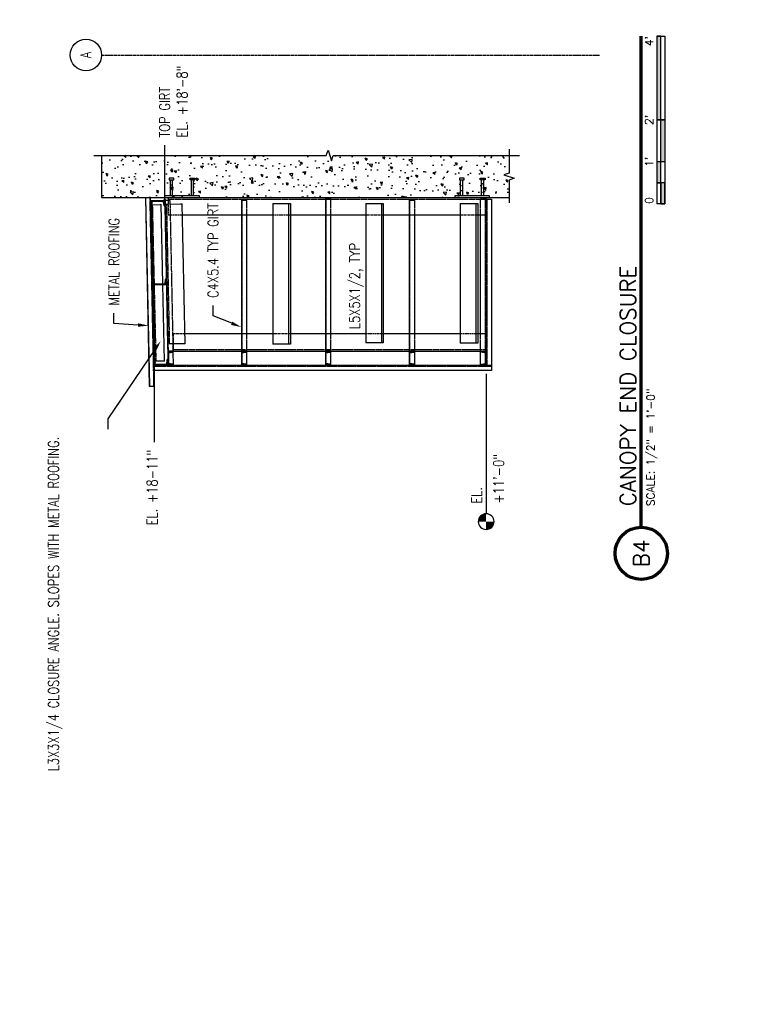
# Model space of a CAD drawing. Header units: inches. Extents: x -16710 to 18720, y -1252 to 1160.
# Tile 18 of 35: x 3749 to 3956, y 3 to 285. Entities that reach past the tile are written whole.
import ezdxf
from ezdxf import colors
from ezdxf.entities.mleader import LeaderData, LeaderLine
from ezdxf.enums import TextEntityAlignment as Align
from ezdxf.math import Vec2, Vec3

# ---------------------------------------------------------------- set-up
doc = ezdxf.new("R2010")
doc.units = ezdxf.units.IN
doc.header["$MEASUREMENT"] = 0
for name, pattern in [('014200-907 MS2 Medium Dash', [0.109898, 0.068898, -0.041]), ('CENTER2', [1.125, 0.75, -0.125, 0.125, -0.125]), ('Dash', [0.25, 0.125, -0.125]), ('Dash - 1_16_', [0.1875, 0.125, -0.0625]), ('Hidden 3_32_', [0.140625, 0.09375, -0.046875])]:
    doc.linetypes.add(name, pattern=pattern)
doc.layers.get('0').update_dxf_attribs({"color": 243})
for name, color, linetype in [('A-FLOR', 5, 'Continuous'), ('A-WALL-PATT', 8, 'Continuous'), ('G-ANNO-TTLB', 7, 'Continuous'), ('S-ANNO-NOTE', 2, 'Continuous'), ('S-ANNO-SYMB', 2, 'Continuous'), ('S-BEAM', 3, 'Continuous'), ('S-BEAM-HDLN', 1, 'Dash'), ('S-COLS', 3, 'Continuous'), ('S-COLS-HDLN', 1, 'Dash'), ('S-DETL', 90, 'Continuous'), ('S-DETL-GENF', 92, 'Continuous'), ('S-DETL-MEDM', 3, 'Continuous'), ('S-DETL-PATT', 8, 'Continuous'), ('S-DETL-THIN', 1, 'Continuous'), ('S-GRID', 1, 'CENTER2'), ('S-GRID-IDEN', 1, 'Continuous')]:
    doc.layers.add(name, color=color, linetype=linetype)
doc.layers.add('A-FLOR-OVHD', color=9, linetype='014200-907 MS2 Medium Dash', true_color=0x808080)
doc.layers.get('0').off()
doc.styles.add('Annotative', font='romans.shx', dxfattribs={"width": 0.8, "height": 0.125})
doc.styles.add('Arial', font='romans.shx', dxfattribs={"width": 0.8})
pattern_1 = [(45, (-3642.18867, 76.54292), (-0.176776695, 0.176776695), []), (45, (-3642.18867, 76.66792), (-0.176776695, 0.176776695), [])]

# ---------------------------------------------------------------- blocks, each defined once
blk = doc.blocks.new('051200_StructuralFraming-L-Angle - L5X5X1_2-1874901-CANOPY END CLOSURE')
for p, q in [((831.46, 193), (791.21, 193)), ((791.21, 192.5), (791.21, 193)), ((791.21, 189), (791.21, 192.5)), ((831.46, 193), (831.46, 192.5)), ((831.46, 192.5), (831.46, 189)), ((791.21, 188.5), (791.21, 189)), ((831.46, 189), (831.46, 188.5)), ((831.46, 188.5), (791.21, 188.5)), ((791.21, 188), (791.21, 188.5)), ((831.46, 188), (791.21, 188)), ((831.46, 188.5), (831.46, 188))]:
    blk.add_line(p, q)
blk = doc.blocks.new('051200_StructuralFraming-L-Angle - L5X5X1_2-1874904-CANOPY END CLOSURE')
for p, q in [((831.46, 139.42), (791.52, 139.42)), ((791.52, 138.92), (791.52, 139.42)), ((791.52, 135.42), (791.52, 138.92)), ((831.46, 139.42), (831.46, 138.92)), ((831.46, 138.92), (831.46, 135.42)), ((791.52, 134.92), (791.52, 135.42)), ((831.46, 135.42), (831.46, 134.92)), ((831.46, 134.92), (791.52, 134.92)), ((791.52, 134.42), (791.52, 134.92)), ((831.46, 134.42), (791.52, 134.42)), ((831.46, 134.92), (831.46, 134.42))]:
    blk.add_line(p, q)
blk = doc.blocks.new('051200_StructuralFraming-L-Angle - L5X5X1_2-1874903-CANOPY END CLOSURE')
for p, q in [((831.46, 166.42), (791.58, 166.42)), ((791.58, 165.92), (791.58, 166.42)), ((831.46, 166.42), (831.46, 165.92)), ((791.58, 162.42), (791.58, 165.92)), ((831.46, 165.92), (831.46, 162.42)), ((791.58, 161.92), (791.58, 162.42)), ((831.46, 161.92), (791.58, 161.92)), ((791.58, 161.42), (791.58, 161.92)), ((831.46, 161.42), (791.58, 161.42)), ((831.46, 162.42), (831.46, 161.92)), ((831.46, 161.92), (831.46, 161.42))]:
    blk.add_line(p, q)
blk = doc.blocks.new('051200_StructuralFraming-C-Channel - C4X5_4-1771584-CANOPY END CLOSURE')
at = {"lineweight": -3}
for p, q in [((832.24, 227.98), (830.66, 227.95)), ((830.95, 227.66), (830.95, 227.66)), ((830.96, 227.66), (832.06, 227.5)), ((832.06, 227.5), (832.12, 224.45)), ((832.32, 223.98), (832.24, 227.98)), ((832.24, 227.98), (832.24, 227.98)), ((830.74, 223.95), (832.32, 223.98)), ((832.12, 224.45), (831.03, 224.25)), ((832.32, 223.98), (832.32, 223.98))]:
    blk.add_line(p, q, dxfattribs=at)
for centre, start, end in [((830.95, 227.95), 181.19, 271.19), ((831.03, 223.95), 91.19, 181.19)]:
    blk.add_arc(centre, 0.296, start, end, dxfattribs=at)
blk = doc.blocks.new('051200_StructuralFraming-L-Angle - L5X5X1_2-1874905-CANOPY END CLOSURE')
at = {"layer": 'S-BEAM'}
for p, q in [((830.74, 223.95), (791.26, 223.13)), ((791.27, 222.63), (791.26, 223.13)), ((831.26, 223.96), (831.27, 223.46)), ((831.27, 223.46), (831.28, 222.96)), ((831.28, 222.96), (831.36, 219.46)), ((791.28, 222.13), (791.27, 222.63)), ((791.35, 218.63), (791.28, 222.13)), ((791.36, 218.13), (791.35, 218.63)), ((791.36, 218.13), (831.37, 218.96)), ((831.36, 219.46), (831.37, 218.96))]:
    blk.add_line(p, q, dxfattribs=at)
at = {"layer": 'S-BEAM', "linetype": 'Hidden 3_32_'}
blk.add_line((831.27, 223.46), (791.27, 222.63), dxfattribs=at)
at = {"layer": 'S-BEAM-HDLN'}
blk.add_line((831.26, 223.96), (830.74, 223.95), dxfattribs=at)
blk = doc.blocks.new('051200_Column-L-Angle - L5X5X1_2-1711369-CANOPY END CLOSURE')
at = {"layer": 'S-COLS'}
for p, q in [((832.21, 223), (831.28, 223)), ((832.71, 223), (832.21, 223)), ((833.21, 223), (832.71, 223)), ((828.21, 218.89), (828.21, 193)), ((828.21, 188), (828.21, 166.42)), ((828.21, 161.42), (828.21, 139.42)), ((828.21, 134.42), (828.21, 132)), ((828.71, 132), (828.21, 132)), ((832.21, 132), (828.71, 132)), ((832.71, 132), (832.21, 132)), ((833.21, 132), (832.71, 132))]:
    blk.add_line(p, q, dxfattribs=at)
at = {"layer": 'S-COLS', "linetype": 'Hidden 3_32_'}
blk.add_line((832.71, 223), (832.71, 132), dxfattribs=at)
at = {"layer": 'S-COLS-HDLN'}
for p, q in [((828.21, 223), (828.21, 218.9)), ((828.71, 223), (828.21, 223)), ((831.28, 223), (828.71, 223)), ((828.21, 193), (828.21, 188.5)), ((828.21, 188.5), (828.21, 188)), ((828.21, 166.42), (828.21, 161.92)), ((828.21, 161.92), (828.21, 161.42)), ((828.21, 139.42), (828.21, 134.92)), ((828.21, 134.92), (828.21, 134.42))]:
    blk.add_line(p, q, dxfattribs=at)
blk = doc.blocks.new('051200_Column-L-Angle - L5X5X1_2-1695943-CANOPY END CLOSURE')
at = {"layer": 'S-COLS'}
for p, q in [((789.71, 221.5), (789.21, 221.5)), ((789.21, 221.42), (789.21, 202)), ((790.21, 221.5), (789.71, 221.5)), ((791.29, 221.5), (790.21, 221.5)), ((794.21, 193), (794.21, 218.19)), ((789.21, 200.42), (789.21, 178)), ((794.21, 166.42), (794.21, 188)), ((789.21, 176.42), (789.21, 154)), ((794.21, 139.42), (794.21, 161.42)), ((789.21, 152.42), (789.21, 133.58)), ((794.21, 132), (794.21, 134.42)), ((789.71, 132), (789.21, 132)), ((790.21, 132), (789.71, 132)), ((793.71, 132), (790.21, 132)), ((794.21, 132), (793.71, 132))]:
    blk.add_line(p, q, dxfattribs=at)
at = {"layer": 'S-COLS', "linetype": 'Hidden 3_32_'}
blk.add_line((789.71, 221.5), (789.71, 132), dxfattribs=at)
at = {"layer": 'S-COLS-HDLN'}
for p, q in [((793.71, 221.5), (791.29, 221.5)), ((794.21, 221.5), (793.71, 221.5)), ((794.21, 218.19), (794.21, 221.5)), ((794.21, 188.5), (794.21, 193)), ((794.21, 188), (794.21, 188.5)), ((794.21, 161.92), (794.21, 166.42)), ((794.21, 161.42), (794.21, 161.92)), ((794.21, 134.92), (794.21, 139.42)), ((794.21, 134.42), (794.21, 134.92))]:
    blk.add_line(p, q, dxfattribs=at)
blk = doc.blocks.new('051200_StructuralFraming-C-Channel - C4X5_4-V39-CANOPY END CLOSURE')
at = {"lineweight": -3}
for p, q in [((785.21, 223), (785.21, 221.42)), ((789.21, 223), (785.21, 223)), ((785.5, 221.72), (785.68, 222.82)), ((785.68, 222.82), (788.74, 222.82)), ((788.74, 222.82), (788.91, 221.72)), ((789.21, 221.42), (789.21, 223))]:
    blk.add_line(p, q, dxfattribs=at)
for centre, start, end in [((785.21, 221.72), 270, 0), ((789.21, 221.72), 180, 270)]:
    blk.add_arc(centre, 0.296, start, end, dxfattribs=at)
blk = doc.blocks.new('051200_StructuralFraming-C-Channel - C4X5_4-1771553-CANOPY END CLOSURE')
at = {"lineweight": -3}
for p, q in [((786.82, 227.04), (785.24, 227.01)), ((785.24, 227.01), (785.32, 223.01)), ((785.44, 226.55), (786.53, 226.74)), ((785.5, 223.49), (785.44, 226.55)), ((785.32, 223.01), (786.9, 223.05)), ((786.6, 223.34), (785.5, 223.49))]:
    blk.add_line(p, q, dxfattribs=at)
for centre, start, end in [((786.53, 227.04), 271.19, 1.19), ((786.61, 223.04), 1.19, 91.19)]:
    blk.add_arc(centre, 0.296, start, end, dxfattribs=at)
blk = doc.blocks.new('051200_StructuralFraming-C-Channel - C4X5_4-V40-CANOPY END CLOSURE')
at = {"lineweight": -3}
for p, q in [((809.82, 227.52), (808.24, 227.49)), ((808.24, 227.49), (808.32, 223.49)), ((808.43, 227.02), (809.53, 227.22)), ((808.49, 223.96), (808.43, 227.02)), ((808.32, 223.49), (809.9, 223.52)), ((809.6, 223.81), (808.49, 223.96))]:
    blk.add_line(p, q, dxfattribs=at)
for centre, start, end in [((809.52, 227.52), 271.19, 1.19), ((809.6, 223.52), 1.19, 91.19)]:
    blk.add_arc(centre, 0.296, start, end, dxfattribs=at)
blk = doc.blocks.new('051200_StructuralFraming-L-Angle - L3X3X1_4-1772911-CANOPY END CLOSURE')
at = {"layer": 'S-BEAM'}
for p, q in [((786.32, 226.49), (786.31, 226.72)), ((786.37, 224.24), (786.32, 226.49)), ((786.54, 226.74), (808.24, 227.24)), ((786.81, 227), (803.38, 227.38)), ((809.65, 227.27), (830.74, 227.75)), ((831.14, 227.64), (831.14, 227.51)), ((831.14, 227.51), (831.2, 225.26)), ((786.37, 223.99), (808.3, 224.49)), ((786.37, 223.99), (786.37, 224.24)), ((808.48, 224.49), (831.2, 225.01)), ((831.2, 225.26), (831.2, 225.01))]:
    blk.add_line(p, q, dxfattribs=at)
at = {"layer": 'S-BEAM', "linetype": 'Hidden 3_32_'}
for p, q in [((808.25, 226.99), (786.32, 226.49)), ((831.14, 227.51), (808.43, 226.99))]:
    blk.add_line(p, q, dxfattribs=at)
at = {"layer": 'S-BEAM-HDLN'}
for p, q in [((786.31, 226.99), (786.8, 227)), ((786.31, 226.74), (786.31, 226.99)), ((786.31, 226.74), (786.53, 226.74)), ((786.31, 226.72), (786.31, 226.74)), ((805.29, 227.42), (808.23, 227.49)), ((808.24, 227.24), (809.64, 227.27)), ((808.43, 226.99), (808.25, 226.99)), ((809.4, 227.52), (831.13, 228.01)), ((830.74, 227.75), (831.14, 227.76)), ((831.13, 228.01), (831.13, 227.95)), ((831.13, 227.95), (831.14, 227.76)), ((831.14, 227.76), (831.14, 227.64)), ((808.3, 224.49), (808.48, 224.49))]:
    blk.add_line(p, q, dxfattribs=at)
blk = doc.blocks.new('Break Line - Break Line-2029257-CANOPY END CLOSURE')
at = {"layer": 'S-DETL-MEDM'}
for p, q in [((839.71, 126.96), (838.71, 123.96)), ((840.21, 125.46), (839.71, 126.96)), ((838.21, 125.46), (831.71, 125.46)), ((838.71, 123.96), (838.21, 125.46)), ((847.08, 125.46), (840.21, 125.46))]:
    blk.add_line(p, q, dxfattribs=at)
blk = doc.blocks.new('*U153')
at = {"linetype": 'Continuous', "lineweight": 70}
blk.add_line((1.125, 0.625), (6.981, 0.625), dxfattribs=at)
at = {"lineweight": 70}
blk.add_circle((0.812, 0.625), 0.312, dxfattribs=at)
at = {"style": 'Arial'}
blk.add_attdef('DRAWING_AREA_TITLE', text='', height=0.187, dxfattribs=at).set_placement((1.374, 0.634), align=Align.BOTTOM_LEFT)
blk.add_attdef('X#', text='', height=0.187, dxfattribs=at).set_placement((0.812, 0.625), align=Align.MIDDLE_CENTER)
blk.add_attdef('SCALE:', text='', height=0.0938, dxfattribs=at).set_placement((1.374, 0.561), align=Align.TOP_LEFT)
blk = doc.blocks.new('*U158')
for points in [[(-2, -0.281), (-1.75, -0.281), (-1.75, -0.234), (-2, -0.234)], [(-1.75, -0.234), (-1.5, -0.234), (-1.5, -0.187), (-1.75, -0.187)], [(-1.5, -0.234), (-1, -0.234), (-1, -0.281), (-1.5, -0.281)], [(-1, -0.234), (0, -0.234), (0, -0.187), (-1, -0.187)]]:
    blk.add_hatch(color=256).paths.add_polyline_path(points)
for p, q in [((0, -0.187), (-2, -0.187)), ((-2, -0.281), (-2, -0.187)), ((-2, -0.234), (0, -0.234)), ((-1.75, -0.281), (-1.75, -0.187)), ((-1.5, -0.281), (-1.5, -0.187)), ((-1, -0.281), (-1, -0.188)), ((0, -0.187), (0, -0.281)), ((0, -0.281), (-2, -0.281))]:
    blk.add_line(p, q)
at = {"flags": 128}
for points in [[(-2, -0.281), (-1.75, -0.281), (-1.75, -0.234), (-2, -0.234), (-2, -0.281)], [(-1.75, -0.234), (-1.5, -0.234), (-1.5, -0.187), (-1.75, -0.187), (-1.75, -0.234)], [(-1.5, -0.234), (-1, -0.234), (-1, -0.281), (-1.5, -0.281), (-1.5, -0.234)], [(-1, -0.234), (0, -0.234), (0, -0.187), (-1, -0.187), (-1, -0.234)]]:
    blk.add_lwpolyline(points, close=True, dxfattribs=at)
at = {"style": 'Arial'}
blk.add_text('0', height=0.0937, dxfattribs=at).set_placement((-2, -0.094), align=Align.MIDDLE_LEFT)
for s, p in [("1'", (-1.5, -0.094)), ("2'", (-1, -0.094))]:
    blk.add_text(s, height=0.0937, dxfattribs=at).set_placement(p, align=Align.MIDDLE_CENTER)
blk.add_text("4'", height=0.0937, dxfattribs=at).set_placement((0, -0.094), align=Align.MIDDLE_RIGHT)
blk = doc.blocks.new('_Dot')
at = {"color": 0, "linetype": 'ByBlock', "lineweight": -2}
blk.add_line((-0.5, 0), (-1, 0), dxfattribs=at)
at = {"color": 0, "linetype": 'ByBlock', "const_width": 0.5}
blk.add_lwpolyline([(-0.25, 0, 1), (0.25, 0, 1)], format="xyb", close=True, dxfattribs=at)
blk = doc.blocks.new('Level Circle AEC')
at = {"layer": 'S-ANNO-SYMB', "lineweight": -3}
h = blk.add_hatch(color=256, dxfattribs=at)
edge = h.paths.add_edge_path()
edge.add_line((373.71, 0), (367.71, 0))
edge.add_arc((373.71, 0), 6, 90, 180, ccw=False)
edge.add_line((373.71, 6), (373.71, 0))
h = blk.add_hatch(color=256, dxfattribs=at)
edge = h.paths.add_edge_path()
edge.add_line((373.71, -6), (373.71, 0))
edge.add_line((373.71, 0), (379.71, 0))
edge.add_arc((373.71, 0), 6, 270, 360, ccw=False)
blk.add_circle((373.71, 0), 6, dxfattribs=at)
blk = doc.blocks.new('051200_StructuralFraming-C-Channel - C4X5_4-V15-DOOR RAIL SUPPORT 2')
at = {"lineweight": -3}
for p, q in [((753.71, 202), (753.71, 200.42)), ((757.71, 202), (753.71, 202)), ((754, 200.72), (754.18, 201.82)), ((754.18, 201.82), (757.24, 201.82)), ((757.24, 201.82), (757.41, 200.72)), ((757.71, 200.42), (757.71, 202))]:
    blk.add_line(p, q, dxfattribs=at)
for centre, start, end in [((753.71, 200.72), 270, 0), ((757.71, 200.72), 180, 270)]:
    blk.add_arc(centre, 0.296, start, end, dxfattribs=at)
blk = doc.blocks.new('B4 S507')
at = {"layer": 'A-WALL-PATT', "lineweight": -3}
h = blk.add_hatch(dxfattribs=at)
h.set_pattern_fill('AR-CONC', color=8, style=0)
h.set_pattern_definition([(50, (-2215.743, 76.543), (7.1726, -0.62752), [0.75, -8.25]), (355, (-2215.743, 76.543), (-1.387513, 7.52192), [0.6, -6.6]), (100.4514, (-2215.145, 76.4906), (5.78509, 6.8944), [0.6374, -7.01142]), (46.1842, (-2215.743, 78.543), (10.67241, -1.65519), [1.125, -12.375]), (96.6356, (-2214.854, 78.405), (9.34662, 9.74119), [0.9561, -10.51714]), (351.1842, (-2215.743, 78.543), (9.34662, 9.74119), [0.9, -9.9]), (21, (-2214.743, 78.043), (5.96907, -4.02619), [0.75, -8.25]), (326, (-2214.743, 78.043), (2.433153, 7.2515), [0.6, -6.6]), (71.4514, (-2214.2456, 77.7074), (8.402224, 3.22531), [0.6374, -7.01142]), (37.5, (-2215.743, 76.543), (0.1215986, 3.3289385), [0, -6.52, 0, -6.7, 0, -6.625]), (7.5, (-2215.743, 76.543), (2.630695, 3.944117), [0, -3.82, 0, -6.37, 0, -2.525]), (327.5, (-2217.973, 76.543), (5.338224, -0.225549), [0, -2.5, 0, -7.8, 0, -10.35]), (317.5, (-2218.973, 76.543), (5.831862, 1.00105), [0, -3.25, 0, -5.18, 0, -7.35])])
h.paths.add_polyline_path([(-1377.0371, 200.4999), (-1376.0371, 203.4999), (-1375.5371, 201.9999), (-1370.5371, 201.9999), (-1370.5371, 318.5429), (-1382.5371, 318.5429), (-1382.5371, 201.9999), (-1377.5371, 201.9999)])
at = {"layer": 'S-DETL-PATT'}
h = blk.add_hatch(dxfattribs=at)
h.set_pattern_fill('STEEL', color=256, scale=2)
h.set_pattern_definition(pattern_1)
h.paths.add_polyline_path([(-1383.5079, 304.5218), (-1385.0875, 304.489, 0.41421356), (-1384.7855, 304.1992), (-1383.6821, 304.0478), (-1383.6185, 300.9889), (-1384.7147, 300.7919, 0.41421356), (-1385.0045, 300.4898), (-1383.4248, 300.5226)])
h = blk.add_hatch(dxfattribs=at)
h.set_pattern_fill('STEEL', color=256, scale=2)
h.set_pattern_definition(pattern_1)
h.paths.add_polyline_path([(-1429.1407, 299.8781), (-1430.244, 300.0295), (-1430.3076, 303.0884), (-1429.2114, 303.2854, 0.41421356), (-1428.9216, 303.5875), (-1430.5013, 303.5547), (-1430.4182, 299.5555), (-1428.8386, 299.5883, 0.41421356)])
h = blk.add_hatch(dxfattribs=at)
h.set_pattern_fill('STEEL', color=256, scale=2)
h.set_pattern_definition(pattern_1)
h.paths.add_polyline_path([(-1406.2164, 303.7631, 0.41421356), (-1405.9266, 304.0651), (-1407.5063, 304.0323), (-1407.4232, 300.0332), (-1405.8435, 300.066, 0.41421356), (-1406.1456, 300.3558), (-1407.249, 300.5071), (-1407.3125, 303.566)])
h = blk.add_hatch(dxfattribs=at)
h.set_pattern_fill('STEEL', color=256, scale=2)
h.set_pattern_definition(pattern_1)
h.paths.add_polyline_path([(-1430.0668, 299.3589), (-1427.0073, 299.3589), (-1426.8331, 298.2589, 0.41421356), (-1426.5371, 297.9629), (-1426.5371, 299.5429), (-1430.5371, 299.5429), (-1430.5371, 297.9629, 0.41421356), (-1430.2411, 298.2589)])
h = blk.add_hatch(dxfattribs=at)
h.set_pattern_fill('STEEL', color=256, scale=2)
h.set_pattern_definition([(45, (-3452.78636, 124.54292), (-0.176776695, 0.176776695), []), (45, (-3452.78636, 124.66792), (-0.176776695, 0.176776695), [])])
h.paths.add_polyline_path([(-1430.0617, 278.3589), (-1427.0022, 278.3589), (-1426.828, 277.2589, 0.41421356), (-1426.532, 276.9629), (-1426.532, 278.5429), (-1430.532, 278.5429), (-1430.532, 276.9629, 0.41421356), (-1430.236, 277.2589)])
h = blk.add_hatch(dxfattribs=at)
h.set_pattern_fill('STEEL', color=256, scale=2)
h.set_pattern_definition([(45, (-3452.78636, 100.54292), (-0.176776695, 0.176776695), []), (45, (-3452.78636, 100.66792), (-0.176776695, 0.176776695), [])])
h.paths.add_polyline_path([(-1430.0617, 254.3589), (-1427.0022, 254.3589), (-1426.828, 253.2589, 0.41421356), (-1426.532, 252.9629), (-1426.532, 254.5429), (-1430.532, 254.5429), (-1430.532, 252.9629, 0.41421356), (-1430.236, 253.2589)])
h = blk.add_hatch(dxfattribs=at)
h.set_pattern_fill('STEEL', color=256, scale=2)
h.set_pattern_definition([(45, (-3452.78636, 76.54292), (-0.176776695, 0.176776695), []), (45, (-3452.78636, 76.66792), (-0.176776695, 0.176776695), [])])
h.paths.add_polyline_path([(-1430.0617, 230.3589), (-1427.0022, 230.3589), (-1426.828, 229.2589, 0.41421356), (-1426.532, 228.9629), (-1426.532, 230.5429), (-1430.532, 230.5429), (-1430.532, 228.9629, 0.41421356), (-1430.236, 229.2589)])
h = blk.add_hatch(dxfattribs=at)
h.set_pattern_fill('STEEL', color=256, scale=2)
h.set_pattern_definition([(45, (-3118.23627, 76.54292), (-0.176776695, 0.176776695), []), (45, (-3118.23627, 76.66792), (-0.176776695, 0.176776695), [])])
h.paths.add_polyline_path([(-1430.5371, 210.1229), (-1430.5371, 208.5429), (-1426.5371, 208.5429), (-1426.5371, 210.1229, 0.41421356), (-1426.8331, 209.8269), (-1427.0073, 208.7269), (-1430.0668, 208.7269), (-1430.2411, 209.8269, 0.41421356)])
at = {"layer": 'A-FLOR', "lineweight": -3}
for p, q in [((-1382.5371, 306.0429), (-1436.5371, 304.9212)), ((-1436.5371, 304.9212), (-1436.5371, 303.4209)), ((-1436.5371, 303.4209), (-1382.5371, 304.5426))]:
    blk.add_line(p, q, dxfattribs=at)
at = {"layer": 'A-FLOR-OVHD', "lineweight": -3}
blk.add_line((-1436.5371, 303.5709), (-1382.5371, 304.6926), dxfattribs=at)
at = {"layer": 'S-ANNO-SYMB', "lineweight": -3}
blk.add_line((-1433.0371, 208.5429), (-1473.068, 208.5429), dxfattribs=at)
at = {"layer": 'S-BEAM', "lineweight": -3}
for p, q in [((-1370.5371, 318.5429), (-1382.5371, 318.5429)), ((-1382.5371, 318.5429), (-1382.5371, 201.9999))]:
    blk.add_line(p, q, dxfattribs=at)
at = {"layer": 'S-BEAM'}
for p, q in [((-1430.539, 299.543), (-1430.5463, 299.5428)), ((-1430.539, 299.1824), (-1430.5463, 299.5428)), ((-1424.4839, 299.6656), (-1430.4452, 299.5449)), ((-1383.2877, 300.4998), (-1384.4805, 300.4757)), ((-1383.2877, 300.4998), (-1383.2683, 299.5429)), ((-1430.5143, 297.9631), (-1426.7278, 298.0398)), ((-1426.4795, 298.0449), (-1424.4511, 298.0859)), ((-1430.532, 276.9629), (-1426.5422, 276.9629)), ((-1387.539, 278.5429), (-1421.5351, 278.5429)), ((-1421.5351, 276.9629), (-1387.539, 276.9629)), ((-1387.539, 254.5429), (-1421.5351, 254.5429)), ((-1430.532, 252.9629), (-1426.5422, 252.9629)), ((-1421.5351, 252.9629), (-1387.539, 252.9629)), ((-1430.532, 228.9629), (-1426.5422, 228.9629)), ((-1387.539, 230.5429), (-1421.5351, 230.5429)), ((-1421.5351, 228.9629), (-1387.539, 228.9629)), ((-1430.532, 210.1229), (-1426.5422, 210.1229)), ((-1421.5351, 210.1229), (-1387.539, 210.1229)), ((-1421.5351, 208.5429), (-1387.539, 208.5429))]:
    blk.add_line(p, q, dxfattribs=at)
at = {"layer": 'S-BEAM', "linetype": 'Hidden 3_32_'}
for p, q in [((-1426.5371, 299.44), (-1424.4801, 299.4816)), ((-1384.4824, 300.4756), (-1424.4819, 299.6656)), ((-1424.4781, 299.4817), (-1384.4785, 300.2917)), ((-1424.4491, 298.086), (-1387.539, 298.8334)), ((-1387.5351, 298.8335), (-1384.4496, 298.896)), ((-1384.4766, 300.2917), (-1383.284, 300.3159)), ((-1384.4457, 298.896), (-1383.2557, 298.9201)), ((-1383.2683, 299.5414), (-1383.2557, 298.9201)), ((-1383.2557, 298.9201), (-1383.2575, 299.0068)), ((-1426.039, 278.5429), (-1426.5351, 278.5429)), ((-1426.5351, 278.3589), (-1426.039, 278.3589)), ((-1426.5351, 276.9629), (-1426.039, 276.9629)), ((-1421.539, 278.5429), (-1426.0351, 278.5429)), ((-1426.0351, 278.3589), (-1421.539, 278.3589)), ((-1426.0351, 276.9629), (-1421.539, 276.9629)), ((-1421.5351, 278.3589), (-1387.539, 278.3589)), ((-1383.2784, 278.5429), (-1387.5351, 278.5429)), ((-1387.5351, 278.3589), (-1383.2784, 278.3589)), ((-1387.5351, 276.9629), (-1383.2784, 276.9629)), ((-1383.2784, 278.5429), (-1383.2784, 276.9629)), ((-1383.2784, 276.9629), (-1383.2784, 277.0496)), ((-1426.039, 254.5429), (-1426.5351, 254.5429)), ((-1426.5351, 254.3589), (-1426.039, 254.3589)), ((-1421.539, 254.5429), (-1426.0351, 254.5429)), ((-1426.0351, 254.3589), (-1421.539, 254.3589)), ((-1421.5351, 254.3589), (-1387.539, 254.3589)), ((-1383.039, 254.5429), (-1387.5351, 254.5429)), ((-1387.5351, 254.3589), (-1383.039, 254.3589)), ((-1382.7762, 254.5429), (-1383.0351, 254.5429)), ((-1383.0351, 254.3589), (-1382.7762, 254.3589)), ((-1382.7762, 254.5429), (-1382.7762, 252.9629)), ((-1426.5351, 252.9629), (-1426.039, 252.9629)), ((-1426.0351, 252.9629), (-1421.539, 252.9629)), ((-1387.5351, 252.9629), (-1383.039, 252.9629)), ((-1383.0351, 252.9629), (-1382.7762, 252.9629)), ((-1382.7762, 252.9629), (-1382.7762, 253.0496)), ((-1426.039, 230.5429), (-1426.5351, 230.5429)), ((-1426.5351, 230.3589), (-1426.039, 230.3589)), ((-1426.5351, 228.9629), (-1426.039, 228.9629)), ((-1421.539, 230.5429), (-1426.0351, 230.5429)), ((-1426.0351, 230.3589), (-1421.539, 230.3589)), ((-1426.0351, 228.9629), (-1421.539, 228.9629)), ((-1421.5351, 230.3589), (-1387.539, 230.3589)), ((-1383.2844, 230.5429), (-1387.5351, 230.5429)), ((-1387.5351, 230.3589), (-1383.2844, 230.3589)), ((-1387.5351, 228.9629), (-1383.2844, 228.9629)), ((-1383.2844, 230.5429), (-1383.2844, 228.9629)), ((-1426.5351, 210.1229), (-1426.039, 210.1229)), ((-1426.5351, 208.7269), (-1426.039, 208.7269)), ((-1426.0351, 210.1229), (-1421.539, 210.1229)), ((-1426.0351, 208.7269), (-1421.539, 208.7269)), ((-1421.5351, 208.7269), (-1387.539, 208.7269)), ((-1387.5351, 210.1229), (-1383.039, 210.1229)), ((-1387.5351, 208.7269), (-1383.039, 208.7269)), ((-1383.0351, 210.1229), (-1382.8444, 210.1229)), ((-1383.0351, 208.7269), (-1382.8444, 208.7269)), ((-1382.8444, 210.0362), (-1382.8444, 210.1229)), ((-1382.8444, 210.1229), (-1382.8444, 208.5429))]:
    blk.add_line(p, q, dxfattribs=at)
at = {"layer": 'S-BEAM-HDLN'}
for p, q in [((-1430.5351, 299.359), (-1426.539, 299.4399)), ((-1430.5146, 297.9744), (-1430.5351, 298.9895)), ((-1430.5161, 298.0498), (-1430.5144, 297.9647)), ((-1430.5143, 297.9631), (-1430.5145, 297.9702)), ((-1430.5143, 297.9637), (-1430.5143, 297.9631)), ((-1426.7181, 298.04), (-1426.5389, 298.0437)), ((-1427.0053, 278.3589), (-1426.539, 278.3589)), ((-1427.0053, 254.3589), (-1426.539, 254.3589)), ((-1427.0053, 230.3589), (-1426.539, 230.3589)), ((-1427.0053, 208.7269), (-1426.539, 208.7269))]:
    blk.add_line(p, q, dxfattribs=at)
at = {"layer": 'S-DETL', "lineweight": -3}
for p, q in [((-1432.0371, 207.0429), (-1432.0371, 303.5144)), ((-1430.5371, 303.5455), (-1430.5371, 207.0429)), ((-1383.0371, 207.0429), (-1432.0371, 207.0429)), ((-1430.5371, 208.5429), (-1383.0371, 208.5429))]:
    blk.add_line(p, q, dxfattribs=at)
at = {"layer": 'S-DETL', "linetype": 'Dash - 1_16_', "lineweight": -3}
for p, q in [((-1430.8611, 303.5388), (-1430.8611, 207.0429)), ((-1430.5371, 208.2189), (-1383.0371, 208.2189))]:
    blk.add_line(p, q, dxfattribs=at)
at = {"layer": 'S-DETL-MEDM', "lineweight": -3}
for p, q in [((-1382.0371, 300.544), (-1382.5371, 300.544)), ((-1382.0371, 290.544), (-1382.0371, 300.544)), ((-1382.0371, 298.859), (-1377.5253, 298.859)), ((-1377.0528, 299.2133), (-1377.5253, 299.2133)), ((-1377.5253, 299.2133), (-1377.5253, 297.8747)), ((-1377.0528, 297.8747), (-1377.0528, 299.2133)), ((-1382.0371, 298.2291), (-1377.5253, 298.2291)), ((-1377.5253, 297.8747), (-1377.0528, 297.8747)), ((-1377.5253, 291.8747), (-1377.5253, 293.2133)), ((-1377.5253, 293.2133), (-1377.0528, 293.2133)), ((-1377.0528, 293.2133), (-1377.0528, 291.8747)), ((-1382.5371, 290.544), (-1382.0371, 290.544)), ((-1382.0371, 292.859), (-1377.5253, 292.859)), ((-1382.0371, 292.2291), (-1377.5253, 292.2291)), ((-1377.0528, 291.8747), (-1377.5253, 291.8747)), ((-1382.0371, 217.5429), (-1382.5371, 217.5429)), ((-1382.0371, 207.5429), (-1382.0371, 217.5429)), ((-1382.0371, 215.8579), (-1377.5253, 215.8579)), ((-1382.0371, 215.228), (-1377.5253, 215.228)), ((-1377.0528, 216.2122), (-1377.5253, 216.2122)), ((-1377.5253, 216.2122), (-1377.5253, 214.8736)), ((-1377.5253, 214.8736), (-1377.0528, 214.8736)), ((-1377.0528, 214.8736), (-1377.0528, 216.2122)), ((-1382.0371, 209.8579), (-1377.5253, 209.8579)), ((-1382.0371, 209.228), (-1377.5253, 209.228)), ((-1377.5253, 208.8736), (-1377.5253, 210.2122)), ((-1377.5253, 210.2122), (-1377.0528, 210.2122)), ((-1377.0528, 208.8736), (-1377.5253, 208.8736)), ((-1377.0528, 210.2122), (-1377.0528, 208.8736)), ((-1382.5371, 207.5429), (-1382.0371, 207.5429))]:
    blk.add_line(p, q, dxfattribs=at)
at = {"layer": 'S-DETL-MEDM'}
blk.add_line((-1383.0371, 208.5429), (-1383.0371, 207.0429), dxfattribs=at)
blk.add_lwpolyline([(-1370.5371, 320.745), (-1370.5371, 254.2707), (-1369.0371, 253.7707), (-1372.0371, 252.7707), (-1370.5371, 252.2707), (-1370.5371, 198.9999)], dxfattribs=at)
at = {"layer": 'S-DETL-THIN', "lineweight": -3}
blk.add_line((-1436.5371, 304.7712), (-1382.5371, 305.8929), dxfattribs=at)
at = {"layer": 'S-GRID'}
blk.add_line((-1341.7549, 318.5429), (-1341.7549, 176.1327), dxfattribs=at)
at = {"layer": 'S-GRID-IDEN'}
blk.add_circle((-1341.7549, 323.0429), 4.5, dxfattribs=at)
at = {"layer": 'S-ANNO-SYMB', "lineweight": -3}
for name, p, xscale, yscale, zscale in [('Level Circle AEC', (-1335.1779, 208.5429), -0.375, 0.375, 0.375), ('*U158', (-1336.3471, 164.1636), 24, 24, 24)]:
    blk.add_blockref(name, p, dxfattribs=dict(at, xscale=xscale, yscale=yscale, zscale=zscale))
at = {"layer": 'S-ANNO-SYMB', "lineweight": -3, "xscale": 24, "yscale": 24, "zscale": 24}
blk.add_blockref('*U153', (-1503.8949, 149.1636), dxfattribs=at).add_auto_attribs({'SCALE:': 'SCALE: 1/2" = 1\'-0"', 'DRAWING_AREA_TITLE': 'CANOPY END CLOSURE', 'X#': 'B4'})
at = {"layer": 'S-BEAM', "lineweight": -3}
for name in ['051200_StructuralFraming-L-Angle - L5X5X1_2-1874901-CANOPY END CLOSURE', '051200_StructuralFraming-L-Angle - L5X5X1_2-1874903-CANOPY END CLOSURE', '051200_StructuralFraming-L-Angle - L5X5X1_2-1874904-CANOPY END CLOSURE']:
    blk.add_blockref(name, (-2215.743, 76.5429), dxfattribs=at)
at = {"layer": 'S-BEAM-HDLN', "lineweight": -3}
for name in ['051200_StructuralFraming-L-Angle - L3X3X1_4-1772911-CANOPY END CLOSURE', '051200_StructuralFraming-L-Angle - L5X5X1_2-1874905-CANOPY END CLOSURE']:
    blk.add_blockref(name, (-2215.743, 76.5429), dxfattribs=at)
at = {"layer": 'S-COLS-HDLN', "lineweight": -3}
for name in ['051200_Column-L-Angle - L5X5X1_2-1711369-CANOPY END CLOSURE', '051200_Column-L-Angle - L5X5X1_2-1695943-CANOPY END CLOSURE']:
    blk.add_blockref(name, (-2215.743, 76.5429), dxfattribs=at)
at = {"layer": 'S-DETL-GENF', "lineweight": -3}
blk.add_blockref('Break Line - Break Line-2029257-CANOPY END CLOSURE', (-2215.743, 76.5429), dxfattribs=at)
at = {"layer": 'S-DETL-THIN', "lineweight": -3}
for name, p in [('051200_StructuralFraming-C-Channel - C4X5_4-1771584-CANOPY END CLOSURE', (-2215.743, 76.5429)), ('051200_StructuralFraming-C-Channel - C4X5_4-1771553-CANOPY END CLOSURE', (-2215.743, 76.5429)), ('051200_StructuralFraming-C-Channel - C4X5_4-V40-CANOPY END CLOSURE', (-2215.743, 76.5429)), ('051200_StructuralFraming-C-Channel - C4X5_4-V39-CANOPY END CLOSURE', (-2215.743, 76.5429)), ('051200_StructuralFraming-C-Channel - C4X5_4-V15-DOOR RAIL SUPPORT 2', (-2184.2379, 76.5429)), ('051200_StructuralFraming-C-Channel - C4X5_4-V15-DOOR RAIL SUPPORT 2', (-2184.2379, 52.5429)), ('051200_StructuralFraming-C-Channel - C4X5_4-V15-DOOR RAIL SUPPORT 2', (-2184.2379, 28.5429))]:
    blk.add_blockref(name, p, dxfattribs=at)
at = {"layer": 'S-DETL-THIN', "lineweight": -3, "xscale": -1, "rotation": 180}
blk.add_blockref('051200_StructuralFraming-C-Channel - C4X5_4-V15-DOOR RAIL SUPPORT 2', (-2184.243, 410.5429), dxfattribs=at)
at = {"layer": 'S-ANNO-NOTE', "lineweight": -3, "char_height": 3, "attachment_point": 1, "line_spacing_factor": 0.981704, "style": 'Annotative'}
for s, insert, width in [('\\pxt3.2,6.4,9.6,12.8,16,19.2,22.4,25.6,28.8,32,35.2,38.4,41.6,44.8,48,51.2,54.4,57.6,60.8,64,67.2,70.4,73.6,76.8,80,83.2,86.4,89.6,92.8,96,99.2,102.4;{L5X5X1/2, TYP}', (-1420.2282, 247.6706), 29.691137), ('\\pxt3.2,6.4,9.6,12.8,16,19.2,22.4,25.6,28.8,32,35.2,38.4,41.6,44.8,48,51.2,54.4,57.6,60.8,64,67.2,70.4,73.6,76.8,80,83.2,86.4,89.6,92.8,96,99.2,102.4;{EL.}', (-1470.165, 212.7643), 5.548346), ('\\pxt3.2,6.4,9.6,12.8,16,19.2,22.4,25.6,28.8,32,35.2,38.4,41.6,44.8,48,51.2,54.4,57.6,60.8,64,67.2,70.4,73.6,76.8,80,83.2,86.4,89.6,92.8,96,99.2,102.4;+11\'-0"', (-1470.165, 206.4701), 16.40315)]:
    blk.add_mtext(s, dxfattribs=dict(at, insert=insert, width=width))
at = {"layer": 'S-GRID-IDEN', "insert": (-1341.7549, 323.0429), "char_height": 3, "width": 3.07136, "attachment_point": 5, "style": 'Annotative'}
blk.add_mtext('A', dxfattribs=at)
at = {"layer": 'S-ANNO-NOTE', "lineweight": -3}
ml = blk.add_multileader_mtext('Standard', dxfattribs=at)
ml.set_content('\\A1;L3X3X1/4 CLOSURE ANGLE. SLOPES WITH METAL ROOFING.', color=256, style='Annotative')
ml.set_leader_properties(color=1, linetype='ByLayer', lineweight=-1)
ml.build(insert=Vec2(0, 0))
ml.multileader.update_dxf_attribs({"text_right_attachment_type": 3, "dogleg_length": 0.125, "arrow_head_size": 3, "scale": 24})
ctx = ml.context
ctx.base_point, ctx.scale, ctx.char_height, ctx.arrow_head_size, ctx.landing_gap_size, ctx.plane_origin = Vec3(-1483.2481, 332.2998), 24, 3, 3, 2.16, Vec3(-1344.0375, 305.0956)
ctx.right_attachment, ctx.text_align_type = 3, 2
notes = []
notes.append((ctx, [(0, (1, 1, 0), (-1445.8709, 316.7284), (-1, 0), 3, [(0, [(-1423.6071, 301.6239)], 0, [])])]))
ctx.mtext.insert, ctx.mtext.width, ctx.mtext.alignment, ctx.mtext.flow_direction = Vec3(-1451.0309, 333.7998), 32.92579, 3, 5
ml = blk.add_multileader_mtext('Standard', dxfattribs=at)
ml.set_content('METAL ROOFING', color=256, style='Annotative')
ml.set_leader_properties(color=1, linetype='ByLayer', lineweight=-1)
ml.build(insert=Vec2(0, 0))
ml.multileader.update_dxf_attribs({"text_right_attachment_type": 3, "dogleg_length": 0.125, "arrow_head_size": 3, "scale": 24})
ctx = ml.context
ctx.base_point, ctx.scale, ctx.char_height, ctx.arrow_head_size, ctx.landing_gap_size, ctx.plane_origin = Vec3(-1415.6514, 315.0154), 24, 3, 3, 2.16, Vec3(-1411.5759, 294.6697)
ctx.right_attachment = 3
notes.append((ctx, [(1, (1, 1, 0), (-1418.6514, 315.0154), (1, 0), 3, [(0, [(-1419.2156, 305.131)], 0, [])])]))
ctx.mtext.insert, ctx.mtext.width, ctx.mtext.flow_direction = Vec3(-1413.4914, 316.5154), 16.653265, 5
ml = blk.add_multileader_mtext('Standard', dxfattribs=at)
ml.set_content('\\A1;EL. +18-11"', color=256, style='Annotative')
ml.set_leader_properties(color=1, lineweight=-1)
ml.set_arrow_properties(name='DOT')
ml.build(insert=Vec2(0, 0))
ml.multileader.update_dxf_attribs({"text_right_attachment_type": 3, "dogleg_length": 0.36, "arrow_head_size": 0.75, "scale": 24})
ctx = ml.context
ctx.base_point, ctx.scale, ctx.char_height, ctx.arrow_head_size, ctx.landing_gap_size, ctx.plane_origin = Vec3(-1480.6035, 304.0928), 24, 3, 0.75, 2.16, Vec3(-1511.4915, 334.2738)
ctx.right_attachment, ctx.text_align_type = 3, 2
notes.append((ctx, [(0, (1, 1, 0), (-1427.9423, 303.5214), (-1, 0), 24.684, [(0, [(-1430.5362, 303.5214)], 0, [])])]))
ctx.mtext.insert, ctx.mtext.width, ctx.mtext.alignment, ctx.mtext.flow_direction = Vec3(-1454.7863, 305.5928), 36.262255, 3, 5
ml = blk.add_multileader_mtext('Standard', dxfattribs=at)
ml.set_content('TOP GIRT\\PEL. +18\'-8"', color=256, style='Annotative')
ml.set_leader_properties(color=1, linetype='ByLayer', lineweight=-1)
ml.set_arrow_properties(name='DOT')
ml.build(insert=Vec2(0, 0))
ml.multileader.update_dxf_attribs({"text_right_attachment_type": 3, "dogleg_length": 0.36, "arrow_head_size": 0.75, "scale": 24})
ctx = ml.context
ctx.base_point, ctx.scale, ctx.char_height, ctx.arrow_head_size, ctx.landing_gap_size, ctx.plane_origin = Vec3(-1367.5339, 300.5018), 24, 3, 0.75, 2.16, Vec3(-1373.5199, 329.06)
ctx.right_attachment = 3
notes.append((ctx, [(1, (1, 1, 0), (-1370.5371, 300.5018), (1, 0), 3.0032, [(0, [(-1383.2877, 300.4998)], 0, [])])]))
ctx.mtext.insert, ctx.mtext.width, ctx.mtext.flow_direction = Vec3(-1365.3739, 302.0018), 26.645907, 5
ml = blk.add_multileader_mtext('Standard', dxfattribs=at)
ml.set_content('\\A1;C4X5.4 TYP GIRT', color=256, style='Annotative')
ml.set_leader_properties(color=1, linetype='ByLayer', lineweight=-1)
ml.build(insert=Vec2(0, 0))
ml.multileader.update_dxf_attribs({"text_right_attachment_type": 3, "dogleg_length": 0.125, "arrow_head_size": 3, "scale": 24})
ctx = ml.context
ctx.base_point, ctx.scale, ctx.char_height, ctx.arrow_head_size, ctx.landing_gap_size, ctx.plane_origin = Vec3(-1413.4543, 286.6624), 24, 3, 3, 2.16, Vec3(-1340.7154, 254.7524)
ctx.right_attachment = 3
notes.append((ctx, [(1, (1, 1, 0), (-1416.4543, 286.6624), (1, 0), 3, [(0, [(-1419.656, 278.5429)], 0, [])])]))
ctx.mtext.insert, ctx.mtext.width, ctx.mtext.flow_direction = Vec3(-1411.2943, 288.1624), 17.392489, 5
for ctx, leaders in notes:
    for number, flags, end, landing, length, lines in leaders:
        leader = LeaderData()
        leader.index, (leader.has_last_leader_line, leader.has_dogleg_vector, leader.attachment_direction) = number, flags
        leader.last_leader_point, leader.dogleg_vector, leader.dogleg_length = Vec3(end), Vec3(landing), length
        for number, points, colour, breaks in lines:
            line = LeaderLine()
            line.index, line.vertices, line.color, line.breaks = number, Vec3.list(points), colors.encode_raw_color(colour), breaks
            leader.lines.append(line)
        ctx.leaders.append(leader)

msp = doc.modelspace()

# ---------------------------------------------------------------- leaders
at = {"layer": 'S-ANNO-NOTE', "lineweight": -3}
ml = msp.add_multileader_mtext('Standard', dxfattribs=at)
ml.set_content('SEE A3/S-508 FOR HORIZ. BRACING. TYP.', color=256, style='Annotative')
ml.set_leader_properties(color=1, linetype='ByLayer', lineweight=-1)
ml.build(insert=Vec2(0, 0))
ml.multileader.update_dxf_attribs({"text_right_attachment_type": 3, "dogleg_length": 0.125, "arrow_head_size": 12, "scale": 96})
ctx = ml.context
ctx.base_point, ctx.scale, ctx.char_height, ctx.arrow_head_size, ctx.landing_gap_size, ctx.plane_origin = Vec3(-840.3503, 73.1138), 96, 12, 12, 8.64, Vec3(-643.8586, 77.2431)
ctx.right_attachment = 3
notes = []
notes.append((ctx, [(0, (1, 1, 0), (-653.8131, 50.8281), (-1, 0), 12, [(0, [(-612.0936, 220.6311)], 0, [])])]))
ctx.mtext.insert, ctx.mtext.width, ctx.mtext.flow_direction = Vec3(-831.7103, 79.1138), 192.566273, 5
ml = msp.add_multileader_mtext('Standard', dxfattribs=at)
ml.set_content('EDGE OF\\PMETAL ROOFING', color=256, style='Annotative')
ml.set_leader_properties(color=1, linetype='ByLayer', lineweight=-1)
ml.build(insert=Vec2(0, 0))
ml.multileader.update_dxf_attribs({"text_right_attachment_type": 3, "dogleg_length": 0.125, "arrow_head_size": 12, "scale": 96})
ctx = ml.context
ctx.base_point, ctx.scale, ctx.char_height, ctx.arrow_head_size, ctx.landing_gap_size, ctx.plane_origin = Vec3(1052.088, 165.9491), 96, 12, 12, 8.64, Vec3(707.1931, 65.8029)
ctx.right_attachment = 3
notes.append((ctx, [(0, (1, 1, 0), (1040.088, 165.9491), (1, 0), 12, [(0, [(989.021, 207.297)], 0, [])])]))
ctx.mtext.insert, ctx.mtext.width, ctx.mtext.flow_direction = Vec3(1060.728, 171.9491), 162.674479, 5
ml = msp.add_multileader_mtext('Standard', dxfattribs=at)
ml.set_content('SEE A4/S-508 FOR HORIZ. BRACING. TYP.', color=256, style='Annotative')
ml.set_leader_properties(color=1, linetype='ByLayer', lineweight=-1)
ml.build(insert=Vec2(0, 0))
ml.multileader.update_dxf_attribs({"text_right_attachment_type": 3, "dogleg_length": 0.125, "arrow_head_size": 12, "scale": 96})
ctx = ml.context
ctx.base_point, ctx.scale, ctx.char_height, ctx.arrow_head_size, ctx.landing_gap_size, ctx.plane_origin = Vec3(225.1051, 21.394), 96, 12, 12, 8.64, Vec3(222.8565, 81.5857)
ctx.right_attachment = 3
notes.append((ctx, [(0, (1, 1, 0), (213.1051, 21.394), (1, 0), 12, [(0, [(198.085, 170.2302)], 0, [])])]))
ctx.mtext.insert, ctx.mtext.width, ctx.mtext.flow_direction = Vec3(233.7451, 27.394), 192.566273, 5
for ctx, leaders in notes:
    for number, flags, end, landing, length, lines in leaders:
        leader = LeaderData()
        leader.index, (leader.has_last_leader_line, leader.has_dogleg_vector, leader.attachment_direction) = number, flags
        leader.last_leader_point, leader.dogleg_vector, leader.dogleg_length = Vec3(end), Vec3(landing), length
        for number, points, colour, breaks in lines:
            line = LeaderLine()
            line.index, line.vertices, line.color, line.breaks = number, Vec3.list(points), colors.encode_raw_color(colour), breaks
            leader.lines.append(line)
        ctx.leaders.append(leader)

# ---------------------------------------------------------------- next in the draw order: block references
at = {"layer": 'G-ANNO-TTLB', "rotation": 90}
msp.add_blockref('B4 S507', (4091.4636, 1616.834), dxfattribs=at)

doc.saveas('drawing.dxf')
